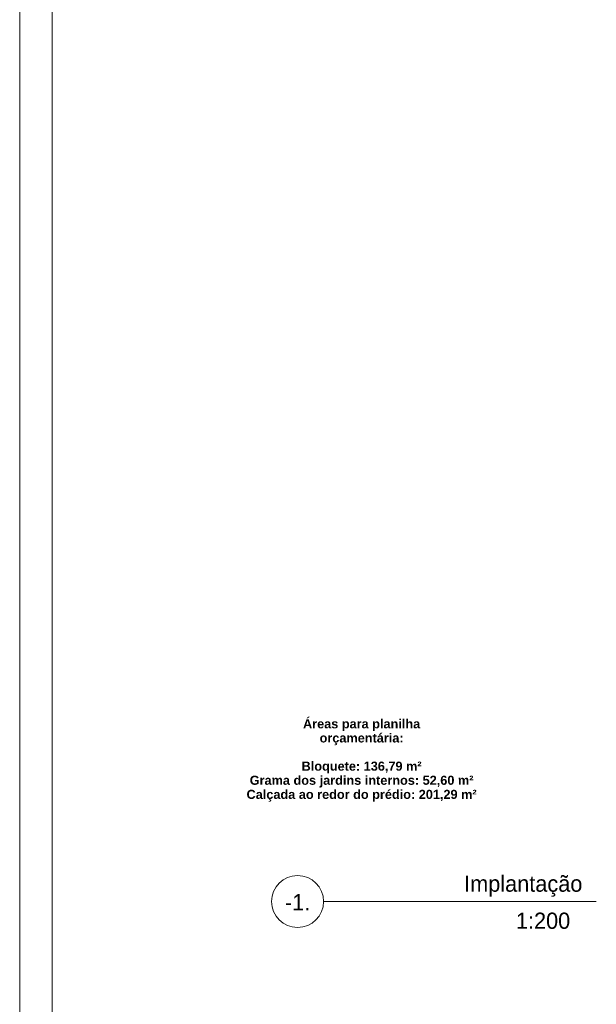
# Model space of a CAD drawing. Header units: millimetres. Extents: x 0 to 1357, y -1 to 841.
# Tile 39 of 43: x 1179 to 1357, y 338 to 642. Entities that reach past the tile are written whole.
import ezdxf
from ezdxf.enums import TextEntityAlignment as Align
from ezdxf.xclip import XClip

# ---------------------------------------------------------------- set-up
doc = ezdxf.new("R2010")
doc.units = ezdxf.units.MM
doc.header["$MEASUREMENT"] = 0
doc.header["$XCLIPFRAME"] = 0
doc.layers.add('Anotação - Geral.2D', color=7, linetype='Continuous')
doc.layers.add('Desenho 2D - Geral.2D', color=7, linetype='Continuous')
doc.styles.add('GENERATED_STYLE_2', font='txt')
doc.styles.add('GENERATED_STYLE_3', font='txt')

# ---------------------------------------------------------------- blocks, each defined once
blk = doc.blocks.new('Desenho_8_8', base_point=(763.6, 456.73))
at = {"layer": 'Anotação - Geral.2D', "color": 7, "linetype": 'Continuous', "lineweight": 0, "insert": (1284.29, 426.29), "char_height": 2.8, "attachment_point": 2, "line_spacing_factor": 0.931592, "style": 'GENERATED_STYLE_2'}
blk.add_mtext('\\A1;{\\pqc;\\fArial|b1|i0|c0|p38;Áreas para planilha\\P\\pqc;\\fArial|b1|i0|c0|p38;orçamentária:\\P\\pqc;\\fArial|b1|i0|c0|p38;\\P\\pqc;\\fArial|b1|i0|c0|p38;Bloquete: 136,79 m²\\P\\pqc;\\fArial|b1|i0|c0|p38;Grama dos jardins internos: 52,60 m²\\P\\pqc;\\fArial|b1|i0|c0|p38;Calçada ao redor do prédio: 201,29 m²}', dxfattribs=at)
blk = doc.blocks.new('Título Desenho Linear 21[8]', base_point=(1256.57, 458.14))
at = {"color": 7, "linetype": 'Continuous', "lineweight": 0}
blk.add_line((1272.57, 370.14), (1356.57, 370.14), dxfattribs=at)
for start, end in [(0, 180), (180, 0)]:
    blk.add_arc((1264.57, 370.14), 8, start, end, dxfattribs=at)
at = {"color": 7, "lineweight": 0, "style": 'GENERATED_STYLE_3'}
blk.add_attdef('AC_DrawingName', text='', height=5, dxfattribs=at).set_placement((1352.28, 378.14), align=Align.TOP_RIGHT)
blk.add_attdef('AC_DrawingNumber', text='', height=5, dxfattribs=at).set_placement((1264.57, 369.91), align=Align.MIDDLE_CENTER)
blk.add_attdef('AC_DrawingScale', text='', height=5, dxfattribs=at).set_placement((1348.54, 360.22), align=Align.BOTTOM_RIGHT)

msp = doc.modelspace()

# ---------------------------------------------------------------- linework, layer by layer
at = {"layer": 'Desenho 2D - Geral.2D', "color": 7, "linetype": 'Continuous', "lineweight": 0}
for p, q in [((1189, 0), (1189, 841)), ((1179, 831), (1179, 10))]:
    msp.add_line(p, q, dxfattribs=at)

# ---------------------------------------------------------------- block references
at = {"color": 7, "linetype": 'Continuous', "lineweight": 0}
ref = msp.add_blockref('Desenho_8_8', (763.6, 456.73), dxfattribs=at)
XClip(ref).set_block_clipping_path([(1234.4603859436, 383.4700809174), (1356.3921112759, 432.2427710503)])
msp.add_blockref('Título Desenho Linear 21[8]', (1256.57, 458.14), dxfattribs=at).add_auto_attribs({'AC_DrawingName': 'Implantação', 'AC_DrawingNumber': '-1.', 'AC_DrawingScale': '1:200'})

doc.saveas('drawing.dxf')
